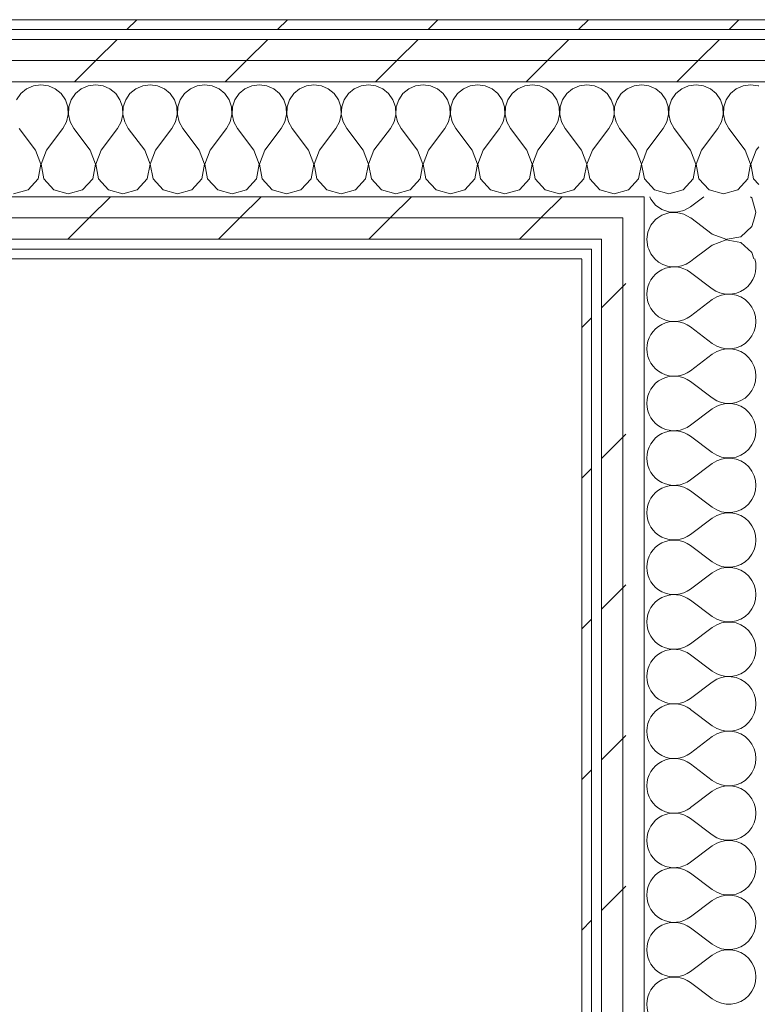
# Model space of a CAD drawing. Header units: millimetres. Extents: x -28277 to 305935, y -19284 to 4746.
# Tile 86 of 256: x 38769 to 39219, y 1063 to 1663. Entities that reach past the tile are written whole.
import ezdxf

# ---------------------------------------------------------------- set-up
doc = ezdxf.new("R2010")
doc.units = ezdxf.units.MM
doc.header["$MEASUREMENT"] = 0
doc.linetypes.add('Wipeout_Contour', pattern=[1000, 0, -1000])
doc.layers.add('Nuevo_08_E_Envans secs', color=7, linetype='Continuous')
doc.layers.add('Nuevo_08_E_Envans secs_Pluma_Nº__1', color=7, linetype='Continuous', lineweight=5)
for name, color, linetype, lineweight, true_color in [('Nuevo_08_E_Envans secs_Pluma_Nº__102', 7, 'Continuous', 5, 0xcccccc), ('Nuevo_08_E_Envans secs_Pluma_Nº__171', 171, 'Continuous', 13, 0xaaaaff), ('Nuevo_08_E_Envans secs_Pluma_Nº__177', 7, 'Continuous', 15, 0xf7e046)]:
    doc.layers.add(name, color=color, linetype=linetype, lineweight=lineweight, true_color=true_color)
pattern_1 = [(45, (55248.37, -37.4), (-91.9239, 91.9239), [97.5, -32.5]), (45, (55248.37, 54.52), (-91.9239, 91.9239), [97.5, -32.5])]

# ---------------------------------------------------------------- blocks, each defined once
blk = doc.blocks.new('*X111', base_point=(55248.37, -37.4))
at = {"layer": 'Nuevo_08_E_Envans secs_Pluma_Nº__102', "color": 254, "linetype": 'Continuous', "lineweight": 5, "true_color": 0xcccccc}
for p, q in [((39152.79, 1523.45), (39154.09, 1520.5)), ((39154.09, 1520.5), (39156.62, 1517.45)), ((39188.29, 1523.45), (39180.29, 1517.45)), ((39215.78, 1521.36), (39213.49, 1523.45)), ((39216.89, 1517.45), (39215.78, 1521.36))]:
    blk.add_line(p, q, dxfattribs=at)
blk = doc.blocks.new('*X112', base_point=(55248.37, -37.4))
at = {"layer": 'Nuevo_08_E_Envans secs_Pluma_Nº__102', "color": 254, "linetype": 'Continuous', "lineweight": 5, "true_color": 0xcccccc}
for p, q in [((39151.63, 1529.45), (39151.6, 1529.27)), ((39151.6, 1529.27), (39152.24, 1524.71)), ((39200.1, 1529.2), (39191.6, 1525.93)), ((39199.79, 1529.45), (39200.1, 1529.33)), ((39200.1, 1529.33), (39200.73, 1529.45)), ((39209.05, 1527.51), (39200.1, 1529.2)), ((39213.49, 1523.45), (39209.05, 1527.51)), ((39152.24, 1524.71), (39152.79, 1523.45)), ((39191.6, 1525.93), (39188.29, 1523.45))]:
    blk.add_line(p, q, dxfattribs=at)
blk = doc.blocks.new('*X113', base_point=(55248.37, -37.4))
at = {"layer": 'Nuevo_08_E_Envans secs_Pluma_Nº__102', "color": 254, "linetype": 'Continuous', "lineweight": 5, "true_color": 0xcccccc}
for p, q in [((39157.02, 1541.57), (39154.09, 1538.03)), ((39158.31, 1542.45), (39157.02, 1541.57)), ((39191.6, 1532.6), (39178.46, 1542.45)), ((39215.78, 1537.17), (39217.28, 1542.45)), ((39152.24, 1533.82), (39151.63, 1529.45)), ((39154.09, 1538.03), (39152.24, 1533.82)), ((39191.6, 1532.6), (39199.79, 1529.45)), ((39209.05, 1531.03), (39215.78, 1537.17)), ((39200.73, 1529.45), (39209.05, 1531.03))]:
    blk.add_line(p, q, dxfattribs=at)
blk = doc.blocks.new('*X114', base_point=(55248.37, -37.4))
at = {"layer": 'Nuevo_08_E_Envans secs_Pluma_Nº__102', "color": 254, "linetype": 'Continuous', "lineweight": 5, "true_color": 0xcccccc}
for p, q in [((39153.38, 1555.45), (39154.09, 1553.84)), ((39154.09, 1553.84), (39157.02, 1550.3)), ((39157.02, 1550.3), (39160.81, 1547.69)), ((39186.52, 1555.45), (39178.27, 1549.27)), ((39215.78, 1554.7), (39214.95, 1555.45)), ((39218.27, 1545.93), (39215.78, 1554.7)), ((39160.81, 1547.69), (39165.17, 1546.22)), ((39165.17, 1545.64), (39160.81, 1544.17)), ((39165.17, 1546.22), (39169.76, 1546)), ((39169.76, 1545.87), (39165.17, 1545.64)), ((39169.76, 1546), (39174.24, 1547.04)), ((39174.24, 1544.83), (39169.76, 1545.87)), ((39174.24, 1547.04), (39178.27, 1549.27)), ((39178.27, 1542.6), (39174.24, 1544.83)), ((39217.28, 1542.45), (39218.27, 1545.93)), ((39160.81, 1544.17), (39158.31, 1542.45)), ((39178.46, 1542.45), (39178.27, 1542.6))]:
    blk.add_line(p, q, dxfattribs=at)
blk = doc.blocks.new('*X116', base_point=(55248.37, -37.4))
at = {"layer": 'Nuevo_08_E_Envans secs_Pluma_Nº__102', "color": 254, "linetype": 'Continuous', "lineweight": 5, "true_color": 0xcccccc}
for p, q in [((39180.29, 1517.45), (39178.27, 1515.93)), ((39191.6, 1499.27), (39178.27, 1509.27)), ((39191.6, 1492.6), (39178.27, 1482.6)), ((39191.6, 1465.93), (39178.27, 1475.93)), ((39191.6, 1459.27), (39178.27, 1449.27)), ((39191.6, 1432.6), (39178.27, 1442.6)), ((39191.6, 1425.93), (39178.27, 1415.93)), ((39191.6, 1399.27), (39178.27, 1409.27)), ((39191.6, 1392.6), (39178.27, 1382.6)), ((39191.6, 1365.93), (39178.27, 1375.93)), ((39191.6, 1359.27), (39178.27, 1349.27)), ((39191.6, 1332.6), (39178.27, 1342.6)), ((39191.6, 1325.93), (39178.27, 1315.93)), ((39191.6, 1299.27), (39178.27, 1309.27)), ((39191.6, 1292.6), (39178.27, 1282.6)), ((39191.6, 1265.93), (39178.27, 1275.93)), ((39191.6, 1259.27), (39178.27, 1249.27)), ((39191.6, 1232.6), (39178.27, 1242.6)), ((39191.6, 1225.93), (39178.27, 1215.93)), ((39191.6, 1199.27), (39178.27, 1209.27)), ((39191.6, 1192.6), (39178.27, 1182.6)), ((39191.6, 1165.93), (39178.27, 1175.93)), ((39191.6, 1159.27), (39178.27, 1149.27)), ((39191.6, 1132.6), (39178.27, 1142.6)), ((39191.6, 1125.93), (39178.27, 1115.93)), ((39191.6, 1099.27), (39178.27, 1109.27)), ((39191.6, 1092.6), (39178.27, 1082.6)), ((39191.6, 1065.93), (39178.27, 1075.93))]:
    blk.add_line(p, q, dxfattribs=at)
for centre, start, end in [((39168.27, 1529.27), 225.13872, 306.8699), ((39201.6, 1512.6), 233.1301, 16.92882), ((39168.27, 1495.93), 53.1301, 180), ((39168.27, 1495.93), 180, 306.8699), ((39201.6, 1479.27), 233.1301, 126.8699), ((39168.27, 1462.6), 53.1301, 180), ((39168.27, 1462.6), 180, 306.8699), ((39201.6, 1445.93), 233.1301, 126.8699), ((39168.27, 1429.27), 53.1301, 180), ((39168.27, 1429.27), 180, 306.8699), ((39201.6, 1412.6), 233.1301, 126.8699), ((39168.27, 1395.93), 53.1301, 180), ((39168.27, 1395.93), 180, 306.8699), ((39201.6, 1379.27), 233.1301, 126.8699), ((39168.27, 1362.6), 53.1301, 180), ((39168.27, 1362.6), 180, 306.8699), ((39201.6, 1345.93), 233.1301, 126.8699), ((39168.27, 1329.27), 53.1301, 180), ((39168.27, 1329.27), 180, 306.8699), ((39201.6, 1312.6), 233.1301, 126.8699), ((39168.27, 1295.93), 53.1301, 180), ((39168.27, 1295.93), 180, 306.8699), ((39201.6, 1279.27), 233.1301, 126.8699), ((39168.27, 1262.6), 53.1301, 180), ((39168.27, 1262.6), 180, 306.8699), ((39201.6, 1245.93), 233.1301, 126.8699), ((39168.27, 1229.27), 53.1301, 180), ((39168.27, 1229.27), 180, 306.8699), ((39201.6, 1212.6), 233.1301, 126.8699), ((39168.27, 1195.93), 53.1301, 180), ((39168.27, 1195.93), 180, 306.8699), ((39201.6, 1179.27), 233.1301, 126.8699), ((39168.27, 1162.6), 53.1301, 180), ((39168.27, 1162.6), 180, 306.8699), ((39201.6, 1145.93), 233.1301, 126.8699), ((39168.27, 1129.27), 53.1301, 180), ((39168.27, 1129.27), 180, 306.8699), ((39201.6, 1112.6), 233.1301, 126.8699), ((39168.27, 1095.93), 53.1301, 180), ((39168.27, 1095.93), 180, 306.8699), ((39201.6, 1079.27), 233.1301, 126.8699), ((39168.27, 1062.6), 53.1301, 180), ((39168.27, 1062.6), 180, 306.8699)]:
    blk.add_arc(centre, 16.67, start, end, dxfattribs=at)
blk = doc.blocks.new('Muro_23_1', base_point=(39111.93, -1166.38))
at = {"layer": 'Nuevo_08_E_Envans secs', "color": 7, "lineweight": 20}
blk.add_blockref('*X114', (55248.37, -37.4), dxfattribs=at)
at = {"color": 254, "linetype": 'Wipeout_Contour', "lineweight": 0, "ltscale": 156639.849798}
blk.add_wipeout([(39136.93, 1523.45), (39123.93, 1523.45), (39123.93, 1517.45), (39136.93, 1517.45)], dxfattribs=at).dxf.layer = 'Nuevo_08_E_Envans secs'
at = {"color": 254, "linetype": 'Wipeout_Contour', "lineweight": 0, "ltscale": 156553.355755}
blk.add_wipeout([(39117.93, -1166.38), (39117.93, 1517.45), (39111.93, 1517.45), (39111.93, -1166.38)], dxfattribs=at).dxf.layer = 'Nuevo_08_E_Envans secs'
at = {"layer": 'Nuevo_08_E_Envans secs_Pluma_Nº__171', "linetype": 'Continuous', "lineweight": 13, "true_color": 0xaaaaff}
h = blk.add_hatch(dxfattribs=at)
h.set_pattern_fill('Panellat_HPL_0001', color=161, style=0, pattern_type=2)
h.set_pattern_definition(pattern_1)
h.paths.add_polyline_path([(39117.93, -1166.38), (39117.93, 1517.45), (39111.93, 1517.45), (39111.93, -1166.38)])
at = {"layer": 'Nuevo_08_E_Envans secs_Pluma_Nº__177', "linetype": 'Continuous', "lineweight": 15, "true_color": 0xf7e046}
h = blk.add_hatch(dxfattribs=at)
h.set_pattern_fill('Panellat_HPL_0001', color=53, style=0, pattern_type=2)
h.set_pattern_definition(pattern_1)
h.paths.add_polyline_path([(39136.93, 1523.45), (39123.93, 1523.45), (39123.93, 1517.45), (39136.93, 1517.45)])
at = {"layer": 'Nuevo_08_E_Envans secs_Pluma_Nº__1', "color": 7, "linetype": 'Continuous', "lineweight": 5}
for p in [(39117.93, 1523.45), (39117.93, -1166.38)]:
    blk.add_line(p, (39117.93, 1517.45), dxfattribs=at)
at = {"layer": 'Nuevo_08_E_Envans secs_Pluma_Nº__1', "color": 7, "linetype": 'Continuous', "lineweight": 5, "flags": 128}
blk.add_lwpolyline([(39111.93, 1517.45), (39111.93, -1166.38)], dxfattribs=at)
at = {"color": 254, "linetype": 'Wipeout_Contour', "lineweight": 0, "ltscale": 156691.8106}
blk.add_wipeout([(39149.93, 1523.45), (39136.93, 1523.45), (39136.93, 1517.45), (39149.93, 1517.45)], dxfattribs=at).dxf.layer = 'Nuevo_08_E_Envans secs'
at = {"layer": 'Nuevo_08_E_Envans secs_Pluma_Nº__177', "linetype": 'Continuous', "lineweight": 15, "true_color": 0xf7e046}
h = blk.add_hatch(dxfattribs=at)
h.set_pattern_fill('Panellat_HPL_0001', color=53, style=0, pattern_type=2)
h.set_pattern_definition(pattern_1)
h.paths.add_polyline_path([(39149.93, 1523.45), (39136.93, 1523.45), (39136.93, 1517.45), (39149.93, 1517.45)])
at = {"layer": 'Nuevo_08_E_Envans secs', "color": 7, "lineweight": 20}
for name in ['*X111', '*X116']:
    blk.add_blockref(name, (55248.37, -37.4), dxfattribs=at)
at = {"color": 254, "linetype": 'Wipeout_Contour', "lineweight": 0, "ltscale": 156640.783475}
blk.add_wipeout([(39136.93, 1529.45), (39123.93, 1529.45), (39123.93, 1523.45), (39136.93, 1523.45)], dxfattribs=at).dxf.layer = 'Nuevo_08_E_Envans secs'
at = {"color": 254, "linetype": 'Wipeout_Contour', "lineweight": 0, "ltscale": 156668.128246}
blk.add_wipeout([(39149.93, -1183.29), (39149.93, 1517.45), (39136.93, 1517.45), (39136.93, -1177.51)], dxfattribs=at).dxf.layer = 'Nuevo_08_E_Envans secs'
at = {"layer": 'Nuevo_08_E_Envans secs_Pluma_Nº__177', "linetype": 'Continuous', "lineweight": 15, "true_color": 0xf7e046}
h = blk.add_hatch(dxfattribs=at)
h.set_pattern_fill('Panellat_HPL_0001', color=53, style=0, pattern_type=2)
h.set_pattern_definition(pattern_1)
h.paths.add_polyline_path([(39136.93, 1529.45), (39123.93, 1529.45), (39123.93, 1523.45), (39136.93, 1523.45)])
h = blk.add_hatch(dxfattribs=at)
h.set_pattern_fill('Panellat_HPL_0001', color=53, style=0, pattern_type=2)
h.set_pattern_definition(pattern_1)
h.paths.add_polyline_path([(39149.93, -1183.29), (39149.93, 1517.45), (39136.93, 1517.45), (39136.93, -1177.51)])
at = {"layer": 'Nuevo_08_E_Envans secs_Pluma_Nº__1', "color": 7, "linetype": 'Continuous', "lineweight": 5}
for p, q in [((39123.93, 1529.45), (39123.93, 1523.45)), ((39149.93, -1183.29), (39149.93, 1517.45))]:
    blk.add_line(p, q, dxfattribs=at)
at = {"color": 254, "linetype": 'Wipeout_Contour', "lineweight": 0, "ltscale": 156692.743968}
blk.add_wipeout([(39149.93, 1529.45), (39136.93, 1529.45), (39136.93, 1523.45), (39149.93, 1523.45)], dxfattribs=at).dxf.layer = 'Nuevo_08_E_Envans secs'
at = {"color": 254, "linetype": 'Wipeout_Contour', "lineweight": 0, "ltscale": 156615.811415}
blk.add_wipeout([(39136.93, -1177.51), (39136.93, 1517.45), (39123.93, 1517.45), (39123.93, -1171.72)], dxfattribs=at).dxf.layer = 'Nuevo_08_E_Envans secs'
at = {"layer": 'Nuevo_08_E_Envans secs_Pluma_Nº__177', "linetype": 'Continuous', "lineweight": 15, "true_color": 0xf7e046}
h = blk.add_hatch(dxfattribs=at)
h.set_pattern_fill('Panellat_HPL_0001', color=53, style=0, pattern_type=2)
h.set_pattern_definition(pattern_1)
h.paths.add_polyline_path([(39149.93, 1529.45), (39136.93, 1529.45), (39136.93, 1523.45), (39149.93, 1523.45)])
h = blk.add_hatch(dxfattribs=at)
h.set_pattern_fill('Panellat_HPL_0001', color=53, style=0, pattern_type=2)
h.set_pattern_definition(pattern_1)
h.paths.add_polyline_path([(39136.93, -1177.51), (39136.93, 1517.45), (39123.93, 1517.45), (39123.93, -1171.72)])
at = {"layer": 'Nuevo_08_E_Envans secs_Pluma_Nº__1', "color": 7, "linetype": 'Continuous', "lineweight": 5}
for p, q in [((39123.93, 1523.45), (39123.93, 1517.45)), ((39136.93, 1523.45), (39136.93, 1517.45)), ((39149.93, 1523.45), (39149.93, 1517.45)), ((39123.93, -1171.72), (39123.93, 1517.45)), ((39136.93, -1177.51), (39136.93, 1517.45))]:
    blk.add_line(p, q, dxfattribs=at)
at = {"layer": 'Nuevo_08_E_Envans secs', "color": 7, "lineweight": 20}
blk.add_blockref('*X112', (55248.37, -37.4), dxfattribs=at)
at = {"color": 254, "linetype": 'Wipeout_Contour', "lineweight": 0, "ltscale": 156694.230995}
blk.add_wipeout([(39149.93, 1542.45), (39136.93, 1542.45), (39136.93, 1529.45), (39149.93, 1529.45)], dxfattribs=at).dxf.layer = 'Nuevo_08_E_Envans secs'
at = {"layer": 'Nuevo_08_E_Envans secs_Pluma_Nº__177', "linetype": 'Continuous', "lineweight": 15, "true_color": 0xf7e046}
h = blk.add_hatch(dxfattribs=at)
h.set_pattern_fill('Panellat_HPL_0001', color=53, style=0, pattern_type=2)
h.set_pattern_definition(pattern_1)
h.paths.add_polyline_path([(39149.93, 1542.45), (39136.93, 1542.45), (39136.93, 1529.45), (39149.93, 1529.45)])
at = {"layer": 'Nuevo_08_E_Envans secs_Pluma_Nº__1', "color": 7, "linetype": 'Continuous', "lineweight": 5}
for p, q in [((39149.93, 1555.45), (39149.93, 1542.45)), ((39136.93, 1542.45), (39136.93, 1529.45)), ((39149.93, 1542.45), (39149.93, 1529.45)), ((39136.93, 1529.45), (39136.93, 1523.45)), ((39149.93, 1529.45), (39149.93, 1523.45))]:
    blk.add_line(p, q, dxfattribs=at)
at = {"layer": 'Nuevo_08_E_Envans secs', "color": 7, "lineweight": 20}
blk.add_blockref('*X113', (55248.37, -37.4), dxfattribs=at)
blk = doc.blocks.new('*X145', base_point=(55248.37, -37.4))
at = {"layer": 'Nuevo_08_E_Envans secs_Pluma_Nº__102', "color": 254, "linetype": 'Continuous', "lineweight": 5, "true_color": 0xcccccc}
for p, q in [((38777.14, 1623.15), (38772.94, 1621.3)), ((38781.7, 1623.79), (38777.14, 1623.15)), ((38786.25, 1623.15), (38781.7, 1623.79)), ((38790.46, 1621.3), (38786.25, 1623.15)), ((38810.48, 1623.15), (38806.27, 1621.3)), ((38815.03, 1623.79), (38810.48, 1623.15)), ((38819.59, 1623.15), (38815.03, 1623.79)), ((38823.79, 1621.3), (38819.59, 1623.15)), ((38843.81, 1623.15), (38839.6, 1621.3)), ((38848.37, 1623.79), (38843.81, 1623.15)), ((38852.92, 1623.15), (38848.37, 1623.79)), ((38857.13, 1621.3), (38852.92, 1623.15)), ((38877.14, 1623.15), (38872.94, 1621.3)), ((38881.7, 1623.79), (38877.14, 1623.15)), ((38886.25, 1623.15), (38881.7, 1623.79)), ((38890.46, 1621.3), (38886.25, 1623.15)), ((38910.48, 1623.15), (38906.27, 1621.3)), ((38915.03, 1623.79), (38910.48, 1623.15)), ((38919.59, 1623.15), (38915.03, 1623.79)), ((38923.79, 1621.3), (38919.59, 1623.15)), ((38943.81, 1623.15), (38939.6, 1621.3)), ((38948.37, 1623.79), (38943.81, 1623.15)), ((38952.92, 1623.15), (38948.37, 1623.79)), ((38957.13, 1621.3), (38952.92, 1623.15)), ((38977.14, 1623.15), (38972.94, 1621.3)), ((38981.7, 1623.79), (38977.14, 1623.15)), ((38986.25, 1623.15), (38981.7, 1623.79)), ((38990.46, 1621.3), (38986.25, 1623.15)), ((39010.48, 1623.15), (39006.27, 1621.3)), ((39015.03, 1623.79), (39010.48, 1623.15)), ((39019.59, 1623.15), (39015.03, 1623.79)), ((39023.79, 1621.3), (39019.59, 1623.15)), ((39043.81, 1623.15), (39039.6, 1621.3)), ((39048.37, 1623.79), (39043.81, 1623.15)), ((39052.92, 1623.15), (39048.37, 1623.79)), ((39057.13, 1621.3), (39052.92, 1623.15)), ((39077.14, 1623.15), (39072.94, 1621.3)), ((39081.7, 1623.79), (39077.14, 1623.15)), ((39086.25, 1623.15), (39081.7, 1623.79)), ((39090.46, 1621.3), (39086.25, 1623.15)), ((39110.48, 1623.15), (39106.27, 1621.3)), ((39115.03, 1623.79), (39110.48, 1623.15)), ((39119.59, 1623.15), (39115.03, 1623.79)), ((39123.79, 1621.3), (39119.59, 1623.15)), ((39143.81, 1623.15), (39139.6, 1621.3)), ((39148.37, 1623.79), (39143.81, 1623.15)), ((39149.93, 1623.57), (39148.37, 1623.79)), ((38769.4, 1618.36), (38766.79, 1614.57)), ((38772.94, 1621.3), (38769.4, 1618.36)), ((38794, 1618.36), (38790.46, 1621.3)), ((38796.61, 1614.57), (38794, 1618.36)), ((38802.73, 1618.36), (38800.12, 1614.57)), ((38806.27, 1621.3), (38802.73, 1618.36)), ((38827.34, 1618.36), (38823.79, 1621.3)), ((38829.94, 1614.57), (38827.34, 1618.36)), ((38836.06, 1618.36), (38833.46, 1614.57)), ((38839.6, 1621.3), (38836.06, 1618.36)), ((38860.67, 1618.36), (38857.13, 1621.3)), ((38863.27, 1614.57), (38860.67, 1618.36)), ((38869.4, 1618.36), (38866.79, 1614.57)), ((38872.94, 1621.3), (38869.4, 1618.36)), ((38894, 1618.36), (38890.46, 1621.3)), ((38896.61, 1614.57), (38894, 1618.36)), ((38902.73, 1618.36), (38900.12, 1614.57)), ((38906.27, 1621.3), (38902.73, 1618.36)), ((38927.34, 1618.36), (38923.79, 1621.3)), ((38929.94, 1614.57), (38927.34, 1618.36)), ((38936.06, 1618.36), (38933.46, 1614.57)), ((38939.6, 1621.3), (38936.06, 1618.36)), ((38960.67, 1618.36), (38957.13, 1621.3)), ((38963.27, 1614.57), (38960.67, 1618.36)), ((38969.4, 1618.36), (38966.79, 1614.57)), ((38972.94, 1621.3), (38969.4, 1618.36)), ((38994, 1618.36), (38990.46, 1621.3)), ((38996.61, 1614.57), (38994, 1618.36)), ((39002.73, 1618.36), (39000.12, 1614.57)), ((39006.27, 1621.3), (39002.73, 1618.36)), ((39027.34, 1618.36), (39023.79, 1621.3)), ((39029.94, 1614.57), (39027.34, 1618.36)), ((39036.06, 1618.36), (39033.46, 1614.57)), ((39039.6, 1621.3), (39036.06, 1618.36)), ((39060.67, 1618.36), (39057.13, 1621.3)), ((39063.27, 1614.57), (39060.67, 1618.36)), ((39069.4, 1618.36), (39066.79, 1614.57)), ((39072.94, 1621.3), (39069.4, 1618.36)), ((39094, 1618.36), (39090.46, 1621.3)), ((39096.61, 1614.57), (39094, 1618.36)), ((39102.73, 1618.36), (39100.12, 1614.57)), ((39106.27, 1621.3), (39102.73, 1618.36)), ((39127.34, 1618.36), (39123.79, 1621.3)), ((39129.94, 1614.57), (39127.34, 1618.36)), ((39136.06, 1618.36), (39133.46, 1614.57)), ((39139.6, 1621.3), (39136.06, 1618.36)), ((38798.08, 1610.22), (38796.61, 1614.57)), ((38800.12, 1614.57), (38798.66, 1610.22)), ((38831.41, 1610.22), (38829.94, 1614.57)), ((38833.46, 1614.57), (38831.99, 1610.22)), ((38864.74, 1610.22), (38863.27, 1614.57)), ((38866.79, 1614.57), (38865.32, 1610.22)), ((38898.08, 1610.22), (38896.61, 1614.57)), ((38900.12, 1614.57), (38898.66, 1610.22)), ((38931.41, 1610.22), (38929.94, 1614.57)), ((38933.46, 1614.57), (38931.99, 1610.22)), ((38964.74, 1610.22), (38963.27, 1614.57)), ((38966.79, 1614.57), (38965.32, 1610.22)), ((38998.08, 1610.22), (38996.61, 1614.57)), ((39000.12, 1614.57), (38998.66, 1610.22)), ((39031.41, 1610.22), (39029.94, 1614.57)), ((39033.46, 1614.57), (39031.99, 1610.22)), ((39064.74, 1610.22), (39063.27, 1614.57)), ((39066.79, 1614.57), (39065.32, 1610.22)), ((39098.08, 1610.22), (39096.61, 1614.57)), ((39100.12, 1614.57), (39098.66, 1610.22)), ((39131.41, 1610.22), (39129.94, 1614.57)), ((39133.46, 1614.57), (39131.99, 1610.22)), ((38797.26, 1601.14), (38798.3, 1605.62)), ((38798.3, 1605.62), (38798.08, 1610.22)), ((38798.66, 1610.22), (38798.43, 1605.62)), ((38798.43, 1605.62), (38799.47, 1601.14)), ((38830.59, 1601.14), (38831.63, 1605.62)), ((38831.63, 1605.62), (38831.41, 1610.22)), ((38831.99, 1610.22), (38831.77, 1605.62)), ((38831.77, 1605.62), (38832.81, 1601.14)), ((38863.92, 1601.14), (38864.96, 1605.62)), ((38864.96, 1605.62), (38864.74, 1610.22)), ((38865.32, 1610.22), (38865.1, 1605.62)), ((38865.1, 1605.62), (38866.14, 1601.14)), ((38897.26, 1601.14), (38898.3, 1605.62)), ((38898.3, 1605.62), (38898.08, 1610.22)), ((38898.66, 1610.22), (38898.43, 1605.62)), ((38898.43, 1605.62), (38899.47, 1601.14)), ((38930.59, 1601.14), (38931.63, 1605.62)), ((38931.63, 1605.62), (38931.41, 1610.22)), ((38931.99, 1610.22), (38931.77, 1605.62)), ((38931.77, 1605.62), (38932.81, 1601.14)), ((38963.92, 1601.14), (38964.96, 1605.62)), ((38964.96, 1605.62), (38964.74, 1610.22)), ((38965.32, 1610.22), (38965.1, 1605.62)), ((38965.1, 1605.62), (38966.14, 1601.14)), ((38997.26, 1601.14), (38998.3, 1605.62)), ((38998.3, 1605.62), (38998.08, 1610.22)), ((38998.66, 1610.22), (38998.43, 1605.62)), ((38998.43, 1605.62), (38999.47, 1601.14)), ((39030.59, 1601.14), (39031.63, 1605.62)), ((39031.63, 1605.62), (39031.41, 1610.22)), ((39031.99, 1610.22), (39031.77, 1605.62)), ((39031.77, 1605.62), (39032.81, 1601.14)), ((39063.92, 1601.14), (39064.96, 1605.62)), ((39064.96, 1605.62), (39064.74, 1610.22)), ((39065.32, 1610.22), (39065.1, 1605.62)), ((39065.1, 1605.62), (39066.14, 1601.14)), ((39097.26, 1601.14), (39098.3, 1605.62)), ((39098.3, 1605.62), (39098.08, 1610.22)), ((39098.66, 1610.22), (39098.43, 1605.62)), ((39098.43, 1605.62), (39099.47, 1601.14)), ((39130.59, 1601.14), (39131.63, 1605.62)), ((39131.63, 1605.62), (39131.41, 1610.22)), ((39131.99, 1610.22), (39131.77, 1605.62)), ((39131.77, 1605.62), (39132.81, 1601.14)), ((38795.03, 1597.12), (38797.26, 1601.14)), ((38799.47, 1601.14), (38801.7, 1597.12)), ((38828.37, 1597.12), (38830.59, 1601.14)), ((38832.81, 1601.14), (38835.03, 1597.12)), ((38861.7, 1597.12), (38863.92, 1601.14)), ((38866.14, 1601.14), (38868.37, 1597.12)), ((38895.03, 1597.12), (38897.26, 1601.14)), ((38899.47, 1601.14), (38901.7, 1597.12)), ((38928.37, 1597.12), (38930.59, 1601.14)), ((38932.81, 1601.14), (38935.03, 1597.12)), ((38961.7, 1597.12), (38963.92, 1601.14)), ((38966.14, 1601.14), (38968.37, 1597.12)), ((38995.03, 1597.12), (38997.26, 1601.14)), ((38999.47, 1601.14), (39001.7, 1597.12)), ((39028.37, 1597.12), (39030.59, 1601.14)), ((39032.81, 1601.14), (39035.03, 1597.12)), ((39061.7, 1597.12), (39063.92, 1601.14)), ((39066.14, 1601.14), (39068.37, 1597.12)), ((39095.03, 1597.12), (39097.26, 1601.14)), ((39099.47, 1601.14), (39101.7, 1597.12)), ((39128.37, 1597.12), (39130.59, 1601.14)), ((39132.81, 1601.14), (39135.03, 1597.12)), ((38778.37, 1583.79), (38768.37, 1597.12)), ((38785.03, 1583.79), (38795.03, 1597.12)), ((38811.7, 1583.79), (38801.7, 1597.12)), ((38818.37, 1583.79), (38828.37, 1597.12)), ((38845.03, 1583.79), (38835.03, 1597.12)), ((38851.7, 1583.79), (38861.7, 1597.12)), ((38878.37, 1583.79), (38868.37, 1597.12)), ((38885.03, 1583.79), (38895.03, 1597.12)), ((38911.7, 1583.79), (38901.7, 1597.12)), ((38918.37, 1583.79), (38928.37, 1597.12)), ((38945.03, 1583.79), (38935.03, 1597.12)), ((38951.7, 1583.79), (38961.7, 1597.12)), ((38978.37, 1583.79), (38968.37, 1597.12)), ((38985.03, 1583.79), (38995.03, 1597.12)), ((39011.7, 1583.79), (39001.7, 1597.12)), ((39018.37, 1583.79), (39028.37, 1597.12)), ((39045.03, 1583.79), (39035.03, 1597.12)), ((39051.7, 1583.79), (39061.7, 1597.12)), ((39078.37, 1583.79), (39068.37, 1597.12)), ((39085.03, 1583.79), (39095.03, 1597.12)), ((39111.7, 1583.79), (39101.7, 1597.12)), ((39118.37, 1583.79), (39128.37, 1597.12)), ((39145.03, 1583.79), (39135.03, 1597.12)), ((38781.63, 1575.28), (38778.37, 1583.79)), ((38785.03, 1583.79), (38781.77, 1575.28)), ((38814.96, 1575.28), (38811.7, 1583.79)), ((38818.37, 1583.79), (38815.1, 1575.28)), ((38848.3, 1575.28), (38845.03, 1583.79)), ((38851.7, 1583.79), (38848.43, 1575.28)), ((38881.63, 1575.28), (38878.37, 1583.79)), ((38885.03, 1583.79), (38881.77, 1575.28)), ((38914.96, 1575.28), (38911.7, 1583.79)), ((38918.37, 1583.79), (38915.1, 1575.28)), ((38948.3, 1575.28), (38945.03, 1583.79)), ((38951.7, 1583.79), (38948.43, 1575.28)), ((38981.63, 1575.28), (38978.37, 1583.79)), ((38985.03, 1583.79), (38981.77, 1575.28)), ((39014.96, 1575.28), (39011.7, 1583.79)), ((39018.37, 1583.79), (39015.1, 1575.28)), ((39048.3, 1575.28), (39045.03, 1583.79)), ((39051.7, 1583.79), (39048.43, 1575.28)), ((39081.63, 1575.28), (39078.37, 1583.79)), ((39085.03, 1583.79), (39081.77, 1575.28)), ((39114.96, 1575.28), (39111.7, 1583.79)), ((39118.37, 1583.79), (39115.1, 1575.28)), ((39148.3, 1575.28), (39145.03, 1583.79)), ((38779.94, 1566.33), (38781.63, 1575.28)), ((38781.77, 1575.28), (38783.46, 1566.33)), ((38813.27, 1566.33), (38814.96, 1575.28)), ((38815.1, 1575.28), (38816.79, 1566.33)), ((38846.61, 1566.33), (38848.3, 1575.28)), ((38848.43, 1575.28), (38850.12, 1566.33)), ((38879.94, 1566.33), (38881.63, 1575.28)), ((38881.77, 1575.28), (38883.46, 1566.33)), ((38913.27, 1566.33), (38914.96, 1575.28)), ((38915.1, 1575.28), (38916.79, 1566.33)), ((38946.61, 1566.33), (38948.3, 1575.28)), ((38948.43, 1575.28), (38950.12, 1566.33)), ((38979.94, 1566.33), (38981.63, 1575.28)), ((38981.77, 1575.28), (38983.46, 1566.33)), ((39013.27, 1566.33), (39014.96, 1575.28)), ((39015.1, 1575.28), (39016.79, 1566.33)), ((39046.61, 1566.33), (39048.3, 1575.28)), ((39048.43, 1575.28), (39050.12, 1566.33)), ((39079.94, 1566.33), (39081.63, 1575.28)), ((39081.77, 1575.28), (39083.46, 1566.33)), ((39113.27, 1566.33), (39114.96, 1575.28)), ((39115.1, 1575.28), (39116.79, 1566.33)), ((39146.61, 1566.33), (39148.3, 1575.28)), ((39149.93, 1579.19), (39148.43, 1575.28)), ((39148.43, 1575.28), (39149.93, 1567.34)), ((38773.79, 1559.61), (38779.94, 1566.33)), ((38783.46, 1566.33), (38789.6, 1559.61)), ((38807.13, 1559.61), (38813.27, 1566.33)), ((38816.79, 1566.33), (38822.94, 1559.61)), ((38840.46, 1559.61), (38846.61, 1566.33)), ((38850.12, 1566.33), (38856.27, 1559.61)), ((38873.79, 1559.61), (38879.94, 1566.33)), ((38883.46, 1566.33), (38889.6, 1559.61)), ((38907.13, 1559.61), (38913.27, 1566.33)), ((38916.79, 1566.33), (38922.94, 1559.61)), ((38940.46, 1559.61), (38946.61, 1566.33)), ((38950.12, 1566.33), (38956.27, 1559.61)), ((38973.79, 1559.61), (38979.94, 1566.33)), ((38983.46, 1566.33), (38989.6, 1559.61)), ((39007.13, 1559.61), (39013.27, 1566.33)), ((39016.79, 1566.33), (39022.94, 1559.61)), ((39040.46, 1559.61), (39046.61, 1566.33)), ((39050.12, 1566.33), (39056.27, 1559.61)), ((39073.79, 1559.61), (39079.94, 1566.33)), ((39083.46, 1566.33), (39089.6, 1559.61)), ((39107.13, 1559.61), (39113.27, 1566.33)), ((39116.79, 1566.33), (39122.94, 1559.61)), ((39140.46, 1559.61), (39146.61, 1566.33)), ((38765.03, 1557.12), (38773.79, 1559.61)), ((38789.6, 1559.61), (38798.37, 1557.12)), ((38798.37, 1557.12), (38807.13, 1559.61)), ((38822.94, 1559.61), (38831.7, 1557.12)), ((38831.7, 1557.12), (38840.46, 1559.61)), ((38856.27, 1559.61), (38865.03, 1557.12)), ((38865.03, 1557.12), (38873.79, 1559.61)), ((38889.6, 1559.61), (38898.37, 1557.12)), ((38898.37, 1557.12), (38907.13, 1559.61)), ((38922.94, 1559.61), (38931.7, 1557.12)), ((38931.7, 1557.12), (38940.46, 1559.61)), ((38956.27, 1559.61), (38965.03, 1557.12)), ((38965.03, 1557.12), (38973.79, 1559.61)), ((38989.6, 1559.61), (38998.37, 1557.12)), ((38998.37, 1557.12), (39007.13, 1559.61)), ((39022.94, 1559.61), (39031.7, 1557.12)), ((39031.7, 1557.12), (39040.46, 1559.61)), ((39056.27, 1559.61), (39065.03, 1557.12)), ((39065.03, 1557.12), (39073.79, 1559.61)), ((39089.6, 1559.61), (39098.37, 1557.12)), ((39098.37, 1557.12), (39107.13, 1559.61)), ((39122.94, 1559.61), (39131.7, 1557.12)), ((39131.7, 1557.12), (39140.46, 1559.61))]:
    blk.add_line(p, q, dxfattribs=at)
blk = doc.blocks.new('*X146', base_point=(55248.37, -37.4))
at = {"layer": 'Nuevo_08_E_Envans secs_Pluma_Nº__102', "color": 254, "linetype": 'Continuous', "lineweight": 5, "true_color": 0xcccccc}
for p, q in [((39152.92, 1623.15), (39149.93, 1623.57)), ((39157.13, 1621.3), (39152.92, 1623.15)), ((39177.14, 1623.15), (39172.94, 1621.3)), ((39181.7, 1623.79), (39177.14, 1623.15)), ((39186.25, 1623.15), (39181.7, 1623.79)), ((39190.46, 1621.3), (39186.25, 1623.15)), ((39210.48, 1623.15), (39206.27, 1621.3)), ((39215.03, 1623.79), (39210.48, 1623.15)), ((39219.59, 1623.15), (39215.03, 1623.79)), ((39219.93, 1623), (39219.59, 1623.15)), ((39160.67, 1618.36), (39157.13, 1621.3)), ((39163.27, 1614.57), (39160.67, 1618.36)), ((39169.4, 1618.36), (39166.79, 1614.57)), ((39172.94, 1621.3), (39169.4, 1618.36)), ((39194, 1618.36), (39190.46, 1621.3)), ((39196.61, 1614.57), (39194, 1618.36)), ((39202.73, 1618.36), (39200.12, 1614.57)), ((39206.27, 1621.3), (39202.73, 1618.36)), ((39164.74, 1610.22), (39163.27, 1614.57)), ((39166.79, 1614.57), (39165.32, 1610.22)), ((39198.08, 1610.22), (39196.61, 1614.57)), ((39200.12, 1614.57), (39198.66, 1610.22)), ((39163.92, 1601.14), (39164.96, 1605.62)), ((39164.96, 1605.62), (39164.74, 1610.22)), ((39165.32, 1610.22), (39165.1, 1605.62)), ((39165.1, 1605.62), (39166.14, 1601.14)), ((39197.26, 1601.14), (39198.3, 1605.62)), ((39198.3, 1605.62), (39198.08, 1610.22)), ((39198.66, 1610.22), (39198.43, 1605.62)), ((39198.43, 1605.62), (39199.47, 1601.14)), ((39161.7, 1597.12), (39163.92, 1601.14)), ((39166.14, 1601.14), (39168.37, 1597.12)), ((39195.03, 1597.12), (39197.26, 1601.14)), ((39199.47, 1601.14), (39201.7, 1597.12)), ((39151.7, 1583.79), (39161.7, 1597.12)), ((39178.37, 1583.79), (39168.37, 1597.12)), ((39185.03, 1583.79), (39195.03, 1597.12)), ((39211.7, 1583.79), (39201.7, 1597.12)), ((39151.7, 1583.79), (39149.93, 1579.19)), ((39181.63, 1575.28), (39178.37, 1583.79)), ((39185.03, 1583.79), (39181.77, 1575.28)), ((39214.96, 1575.28), (39211.7, 1583.79)), ((39218.37, 1583.79), (39215.1, 1575.28)), ((39218.37, 1583.79), (39219.93, 1585.88)), ((39179.94, 1566.33), (39181.63, 1575.28)), ((39181.77, 1575.28), (39183.46, 1566.33)), ((39213.27, 1566.33), (39214.96, 1575.28)), ((39215.1, 1575.28), (39216.79, 1566.33)), ((39149.93, 1567.34), (39150.12, 1566.33)), ((39150.12, 1566.33), (39156.27, 1559.61)), ((39173.79, 1559.61), (39179.94, 1566.33)), ((39183.46, 1566.33), (39189.6, 1559.61)), ((39207.13, 1559.61), (39213.27, 1566.33)), ((39216.79, 1566.33), (39219.93, 1562.89)), ((39156.27, 1559.61), (39165.03, 1557.12)), ((39165.03, 1557.12), (39173.79, 1559.61)), ((39189.6, 1559.61), (39198.37, 1557.12)), ((39198.37, 1557.12), (39207.13, 1559.61))]:
    blk.add_line(p, q, dxfattribs=at)
blk = doc.blocks.new('Muro_29_1', base_point=(40058.48, 1517.45))
at = {"color": 254, "linetype": 'Wipeout_Contour', "lineweight": 0, "ltscale": 156894.308489}
blk.add_wipeout([(38318.31, 1657.45), (40058.48, 1657.45), (40058.48, 1663.45), (38318.31, 1663.45)], dxfattribs=at).dxf.layer = 'Nuevo_08_E_Envans secs'
at = {"color": 254, "linetype": 'Wipeout_Contour', "lineweight": 0, "ltscale": 155006.313833}
blk.add_wipeout([(39123.93, 1542.45), (38318.31, 1542.45), (38318.31, 1529.45), (39123.93, 1529.45)], dxfattribs=at).dxf.layer = 'Nuevo_08_E_Envans secs'
at = {"color": 254, "linetype": 'Wipeout_Contour', "lineweight": 0, "ltscale": 154979.884947}
blk.add_wipeout([(39111.93, 1523.45), (38318.31, 1523.45), (38318.31, 1517.45), (39111.93, 1517.45)], dxfattribs=at).dxf.layer = 'Nuevo_08_E_Envans secs'
at = {"layer": 'Nuevo_08_E_Envans secs_Pluma_Nº__171', "linetype": 'Continuous', "lineweight": 13, "true_color": 0xaaaaff}
h = blk.add_hatch(dxfattribs=at)
h.set_pattern_fill('Panellat_HPL_0001', color=161, style=0, pattern_type=2)
h.set_pattern_definition(pattern_1)
h.paths.add_polyline_path([(38318.31, 1657.45), (40058.48, 1657.45), (40058.48, 1663.45), (38318.31, 1663.45)])
h = blk.add_hatch(dxfattribs=at)
h.set_pattern_fill('Panellat_HPL_0001', color=161, style=0, pattern_type=2)
h.set_pattern_definition(pattern_1)
h.paths.add_polyline_path([(39111.93, 1523.45), (38318.31, 1523.45), (38318.31, 1517.45), (39111.93, 1517.45)])
at = {"layer": 'Nuevo_08_E_Envans secs_Pluma_Nº__177', "linetype": 'Continuous', "lineweight": 15, "true_color": 0xf7e046}
h = blk.add_hatch(dxfattribs=at)
h.set_pattern_fill('Panellat_HPL_0001', color=53, style=0, pattern_type=2)
h.set_pattern_definition(pattern_1)
h.paths.add_polyline_path([(39123.93, 1542.45), (38318.31, 1542.45), (38318.31, 1529.45), (39123.93, 1529.45)])
at = {"layer": 'Nuevo_08_E_Envans secs_Pluma_Nº__1', "color": 7, "linetype": 'Continuous', "lineweight": 5}
blk.add_line((38318.31, 1657.45), (40058.48, 1657.45), dxfattribs=at)
at = {"layer": 'Nuevo_08_E_Envans secs_Pluma_Nº__1', "color": 7, "linetype": 'Continuous', "lineweight": 5, "flags": 128}
blk.add_lwpolyline([(40058.48, 1663.45), (38318.31, 1663.45)], dxfattribs=at)
at = {"color": 254, "linetype": 'Wipeout_Contour', "lineweight": 0, "ltscale": 156642.270995}
blk.add_wipeout([(39136.93, 1542.45), (39123.93, 1542.45), (39123.93, 1529.45), (39136.93, 1529.45)], dxfattribs=at).dxf.layer = 'Nuevo_08_E_Envans secs'
at = {"color": 254, "linetype": 'Wipeout_Contour', "lineweight": 0, "ltscale": 156577.896571}
blk.add_wipeout([(39117.93, 1523.45), (39111.93, 1523.45), (39111.93, 1517.45), (39117.93, 1517.45)], dxfattribs=at).dxf.layer = 'Nuevo_08_E_Envans secs'
at = {"layer": 'Nuevo_08_E_Envans secs_Pluma_Nº__171', "linetype": 'Continuous', "lineweight": 13, "true_color": 0xaaaaff}
h = blk.add_hatch(dxfattribs=at)
h.set_pattern_fill('Panellat_HPL_0001', color=161, style=0, pattern_type=2)
h.set_pattern_definition(pattern_1)
h.paths.add_polyline_path([(39117.93, 1523.45), (39111.93, 1523.45), (39111.93, 1517.45), (39117.93, 1517.45)])
at = {"layer": 'Nuevo_08_E_Envans secs_Pluma_Nº__177', "linetype": 'Continuous', "lineweight": 15, "true_color": 0xf7e046}
h = blk.add_hatch(dxfattribs=at)
h.set_pattern_fill('Panellat_HPL_0001', color=53, style=0, pattern_type=2)
h.set_pattern_definition(pattern_1)
h.paths.add_polyline_path([(39136.93, 1542.45), (39123.93, 1542.45), (39123.93, 1529.45), (39136.93, 1529.45)])
at = {"layer": 'Nuevo_08_E_Envans secs_Pluma_Nº__1', "color": 7, "linetype": 'Continuous', "lineweight": 5}
for p, q in [((38318.31, 1529.45), (39123.93, 1529.45)), ((39123.93, 1529.45), (39123.93, 1523.45)), ((38318.31, 1523.45), (39117.93, 1523.45)), ((39117.93, 1523.45), (39117.93, 1517.45))]:
    blk.add_line(p, q, dxfattribs=at)
at = {"layer": 'Nuevo_08_E_Envans secs_Pluma_Nº__1', "color": 7, "linetype": 'Continuous', "lineweight": 5, "flags": 128}
blk.add_lwpolyline([(38318.31, 1517.45), (39111.93, 1517.45)], dxfattribs=at)
at = {"color": 254, "linetype": 'Wipeout_Contour', "lineweight": 0, "ltscale": 155034.363465}
blk.add_wipeout([(39136.93, 1555.45), (38318.31, 1555.45), (38318.31, 1542.45), (39136.93, 1542.45)], dxfattribs=at).dxf.layer = 'Nuevo_08_E_Envans secs'
at = {"layer": 'Nuevo_08_E_Envans secs_Pluma_Nº__177', "linetype": 'Continuous', "lineweight": 15, "true_color": 0xf7e046}
h = blk.add_hatch(dxfattribs=at)
h.set_pattern_fill('Panellat_HPL_0001', color=53, style=0, pattern_type=2)
h.set_pattern_definition(pattern_1)
h.paths.add_polyline_path([(39136.93, 1555.45), (38318.31, 1555.45), (38318.31, 1542.45), (39136.93, 1542.45)])
at = {"color": 254, "linetype": 'Wipeout_Contour', "lineweight": 0, "ltscale": 156696.278474}
blk.add_wipeout([(39149.93, 1555.45), (39136.93, 1555.45), (39136.93, 1542.45), (39149.93, 1542.45)], dxfattribs=at).dxf.layer = 'Nuevo_08_E_Envans secs'
at = {"layer": 'Nuevo_08_E_Envans secs_Pluma_Nº__177', "linetype": 'Continuous', "lineweight": 15, "true_color": 0xf7e046}
h = blk.add_hatch(dxfattribs=at)
h.set_pattern_fill('Panellat_HPL_0001', color=53, style=0, pattern_type=2)
h.set_pattern_definition(pattern_1)
h.paths.add_polyline_path([(39149.93, 1555.45), (39136.93, 1555.45), (39136.93, 1542.45), (39149.93, 1542.45)])
at = {"layer": 'Nuevo_08_E_Envans secs_Pluma_Nº__1', "color": 7, "linetype": 'Continuous', "lineweight": 5}
for p, q in [((38318.31, 1555.45), (39149.93, 1555.45)), ((39149.93, 1555.45), (39149.93, 1542.45)), ((38318.31, 1542.45), (39136.93, 1542.45)), ((39136.93, 1542.45), (39136.93, 1529.45))]:
    blk.add_line(p, q, dxfattribs=at)
at = {"layer": 'Nuevo_08_E_Envans secs', "color": 7, "lineweight": 20}
for name in ['*X145', '*X146']:
    blk.add_blockref(name, (55248.37, -37.4), dxfattribs=at)
at = {"color": 254, "linetype": 'Wipeout_Contour', "lineweight": 0, "ltscale": 156889.523232}
blk.add_wipeout([(38318.31, 1625.45), (40058.48, 1625.45), (40058.48, 1638.45), (38318.31, 1638.45)], dxfattribs=at).dxf.layer = 'Nuevo_08_E_Envans secs'
at = {"layer": 'Nuevo_08_E_Envans secs_Pluma_Nº__177', "linetype": 'Continuous', "lineweight": 15, "true_color": 0xf7e046}
h = blk.add_hatch(dxfattribs=at)
h.set_pattern_fill('Panellat_HPL_0001', color=53, style=0, pattern_type=2)
h.set_pattern_definition(pattern_1)
h.paths.add_polyline_path([(38318.31, 1625.45), (40058.48, 1625.45), (40058.48, 1638.45), (38318.31, 1638.45)])
at = {"layer": 'Nuevo_08_E_Envans secs_Pluma_Nº__1', "color": 7, "linetype": 'Continuous', "lineweight": 5}
blk.add_line((38318.31, 1625.45), (40058.48, 1625.45), dxfattribs=at)
at = {"color": 254, "linetype": 'Wipeout_Contour', "lineweight": 0, "ltscale": 156891.696488}
blk.add_wipeout([(38318.31, 1638.45), (40058.48, 1638.45), (40058.48, 1651.45), (38318.31, 1651.45)], dxfattribs=at).dxf.layer = 'Nuevo_08_E_Envans secs'
at = {"layer": 'Nuevo_08_E_Envans secs_Pluma_Nº__177', "linetype": 'Continuous', "lineweight": 15, "true_color": 0xf7e046}
h = blk.add_hatch(dxfattribs=at)
h.set_pattern_fill('Panellat_HPL_0001', color=53, style=0, pattern_type=2)
h.set_pattern_definition(pattern_1)
h.paths.add_polyline_path([(38318.31, 1638.45), (40058.48, 1638.45), (40058.48, 1651.45), (38318.31, 1651.45)])
at = {"layer": 'Nuevo_08_E_Envans secs_Pluma_Nº__1', "color": 7, "linetype": 'Continuous', "lineweight": 5}
for p, q in [((38318.31, 1651.45), (40058.48, 1651.45)), ((38318.31, 1638.45), (40058.48, 1638.45))]:
    blk.add_line(p, q, dxfattribs=at)

msp = doc.modelspace()

# ---------------------------------------------------------------- block references
at = {"layer": 'Nuevo_08_E_Envans secs', "color": 7, "lineweight": 20}
msp.add_blockref('Muro_23_1', (39111.934, -1166.376), dxfattribs=at)

# ---------------------------------------------------------------- next in the draw order: block references
msp.add_blockref('Muro_29_1', (40058.484, 1517.453), dxfattribs=at)

doc.saveas('drawing.dxf')
